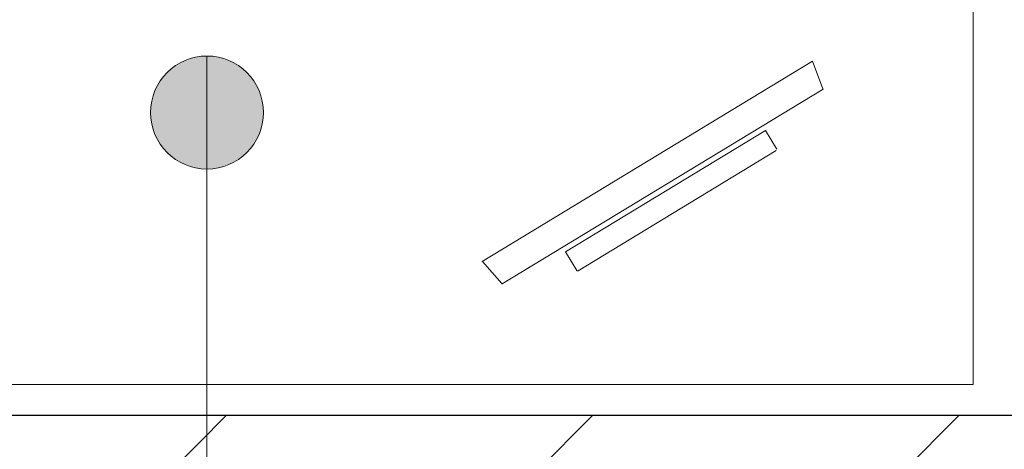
# Model space of a CAD drawing. Header units: millimetres. Extents: x 24385 to 79107, y -56478 to -23676.
# Tile 172 of 256: x 27099 to 27189, y -25946 to -25907. Entities that reach past the tile are written whole.
import ezdxf

# ---------------------------------------------------------------- set-up
doc = ezdxf.new("R2010")
doc.units = ezdxf.units.MM
doc.header["$LTSCALE"] = 2
for name, color, linetype, lineweight in [('0_OPIS', 7, 'Continuous', 13), ('3DPLAN_A_TABELKA POMIESZCZEŃ', 7, 'Continuous', 0), ('Opisy', 7, 'Continuous', 13)]:
    doc.layers.add(name, color=color, linetype=linetype, lineweight=lineweight)
for name, color, linetype in [('3DPLAN_A_KRESKOWANIE 1', 253, 'Continuous'), ('3DPLAN_A_OPIS', 8, 'Continuous'), ('3DPLAN_K_NOŚNA', 7, 'Continuous')]:
    doc.layers.add(name, color=color, linetype=linetype)
doc.layers.add('3DPLAN_A_OBWIEDNIA', color=6, linetype='Continuous', plot=False)
doc.layers.add('FURNITURE ZD 1 500', color=7, linetype='Continuous', lineweight=13, true_color=0x9fa8a5)
doc.styles.add('ARIAL', font='arial.ttf')

# ---------------------------------------------------------------- blocks, each defined once
blk = doc.blocks.new('kondygnacja -1')
at = {"layer": '3DPLAN_A_KRESKOWANIE 1'}
h = blk.add_hatch(dxfattribs=at)
h.set_pattern_fill('ANSI31', color=256, scale=7.5, style=0)
h.set_pattern_definition([(45, (23044.838, -26883.88), (-16.83798, 16.83798), [])])
h.paths.add_polyline_path([(31677.485, -24430.84), (30214.868, -24430.84), (30214.868, -24470.84), (30429.606, -24470.84), (30429.606, -24477.84), (30447.606, -24477.84), (30447.606, -24818.84), (30476.606, -24818.84), (30476.606, -24470.84), (31012.606, -24470.84), (31012.606, -24478.84), (31079.606, -24478.84), (31079.606, -24470.84), (31638.606, -24470.84), (31638.606, -25036.84), (31079.606, -25036.84), (31079.606, -25028.84), (31012.606, -25028.84), (31012.606, -25036.84), (30611.38, -25036.84), (30611.38, -25072.84), (31023.606, -25072.84), (31034.606, -25082.84), (31034.606, -25330.84), (31023.606, -25340.84), (30831.396, -25340.84, -0.038531), (30832.58, -25356.183), (30832.58, -25371.84), (31079.606, -25371.84), (31079.606, -25072.84), (31638.606, -25072.84), (31638.606, -25943.84), (30832.58, -25943.84), (30832.58, -26009.84), (31677.485, -26009.84)])
h.paths.add_polyline_path([(30682.606, -26009.84), (30832.58, -26009.84), (30832.58, -25943.84), (30760.606, -25943.84), (30760.606, -25454.668), (30735.606, -25464.584), (30735.606, -25943.84), (30682.606, -25943.84)])
h.paths.add_polyline_path([(30679.606, -25371.84), (30735.606, -25371.84), (30735.606, -25464.584), (30760.606, -25454.668), (30760.606, -25371.84), (30832.58, -25371.84), (30832.58, -25356.183, 0.038531), (30831.396, -25340.84), (30679.606, -25340.84)])
h.paths.add_polyline_path([(30355.83, -25371.84), (30425.606, -25371.84), (30425.606, -25379.84), (30463.606, -25379.84), (30463.606, -25424.739), (30471.606, -25424.739), (30471.606, -25395.84), (30533.606, -25395.84), (30533.606, -25371.84), (30576.606, -25371.84), (30576.606, -25341.84), (30472.606, -25341.84), (30472.606, -25326.84), (30427.606, -25326.84), (30427.606, -25341.84), (30355.83, -25341.84)])
h.paths.add_polyline_path([(30456.606, -25936.84), (30425.606, -25936.84), (30425.606, -25945.84), (30380.606, -25945.84), (30380.606, -26009.84), (30512.606, -26009.84), (30512.606, -25943.84), (30466.606, -25943.84), (30466.606, -25712.84), (30456.606, -25712.84)])
h.paths.add_polyline_path([(28888.606, -25941.84), (28888.606, -26009.84), (29013.606, -26009.84), (29013.606, -25941.84)])
h.paths.add_polyline_path([(28591.166, -26009.84), (28591.166, -25944.84), (28547.606, -25944.84), (28547.606, -26009.84)])
h.paths.add_polyline_path([(28624.606, -25870.534), (28654.797, -25870.534), (28654.797, -25924.534), (28624.606, -25924.534), (28624.606, -25944.84), (28591.166, -25944.84), (28591.166, -26009.84), (28713.606, -26009.84), (28713.606, -25941.84), (28672.606, -25941.84), (28672.606, -25932.84), (28657.606, -25932.84), (28657.606, -25716.84), (28624.606, -25716.84)])
h.paths.add_polyline_path([(28372.606, -25944.84), (28328.606, -25944.84), (28328.606, -25907.84), (28282.606, -25907.84), (28282.606, -25944.84), (28248.606, -25944.84), (28248.606, -26009.84), (28372.606, -26009.84)])
h.paths.add_polyline_path([(28092.606, -25563.84), (28054.606, -25563.84), (28054.606, -25383.84), (28067.602, -25383.84), (28067.606, -25375.84), (28340.606, -25375.84), (28340.606, -25341.84), (28070.606, -25341.84), (28070.606, -25332.84), (28030.606, -25332.84), (28030.606, -25395.598), (28048.707, -25395.598), (28048.707, -25449.598), (28030.606, -25449.598), (28030.606, -26009.84), (28073.606, -26009.84), (28073.606, -25944.84), (28054.606, -25944.84), (28054.606, -25668.84), (28092.606, -25668.84)])
h.paths.add_polyline_path([(27949.606, -25495.746), (27949.606, -25507.746), (27983.295, -25507.746), (27983.295, -25521.746), (27949.606, -25521.746), (27949.606, -25531.84), (27999.606, -25531.84), (27999.606, -25934.84), (27982.606, -25934.84), (27982.606, -25942.84), (27947.606, -25942.84), (27947.606, -26009.84), (28026.624, -26009.84), (28026.624, -25449.598), (27999.606, -25449.598), (27999.606, -25463.84), (27949.606, -25463.84), (27949.606, -25481.746), (27983.295, -25481.746), (27983.295, -25495.746)])
h.paths.add_polyline_path([(27982.606, -25361.84), (27952.606, -25361.84), (27952.606, -25332.84), (28026.624, -25332.84), (28026.624, -25395.598), (27999.606, -25395.598), (27999.606, -25377.84), (27982.606, -25377.84)])
h.paths.add_polyline_path([(26818.606, -25892.84), (26781.485, -25892.84), (26781.485, -26009.84), (26894.541, -26009.84), (26894.541, -25942.84), (26830.606, -25942.84), (26830.606, -25930.84), (26818.606, -25930.84)])
h.paths.add_polyline_path([(26894.541, -26009.84), (27115.936, -26009.84), (27115.936, -25942.84), (26894.541, -25942.84)])
h.paths.add_polyline_path([(27115.936, -25942.84), (27115.936, -26009.84), (27466.606, -26009.84), (27466.606, -25942.84), (27427.606, -25942.84), (27427.606, -25933.84), (27384.606, -25933.84), (27384.606, -25942.84)])
h.paths.add_polyline_path([(27641.606, -25942.84), (27641.606, -26009.84), (27802.606, -26009.84), (27802.606, -25942.84)])
h.paths.add_polyline_path([(30621.105, -25040.467), (30688.374, -25040.467), (30688.374, -25072.867), (30621.105, -25072.867)], flags=24)
at = {"layer": 'Opisy', "ltscale": 0.5}
h = blk.add_hatch(color=256, dxfattribs=at)
h.dxf.hatch_style = 1
h.paths.add_polyline_path([(27114.376, -25919.991), (27114.376, -25910.089, 0.73336)])
h.paths.add_polyline_path([(27114.376, -25910.089), (27114.376, -25919.991, 0.076465), (27115.936, -25920.231, 1.165591)])
at = {"layer": '3DPLAN_A_OBWIEDNIA'}
blk.add_lwpolyline([(26827.606, -25361.84), (26827.606, -25377.84), (26818.606, -25377.84), (26818.606, -25930.84), (26830.606, -25930.84), (26830.606, -25942.84), (27384.606, -25942.84)], dxfattribs=at)
at = {"layer": '3DPLAN_K_NOŚNA'}
blk.add_line((26830.606, -25942.84), (27384.606, -25942.84), dxfattribs=at)
at = {"layer": 'FURNITURE ZD 1 500', "lineweight": 0}
for p, q in [((27171.611, -25910.323), (27141.247, -25928.711)), ((27171.618, -25910.337), (27172.574, -25912.865)), ((27172.58, -25912.893), (27143.076, -25930.76)), ((27168.282, -25918.535), (27150.068, -25929.565)), ((27143.055, -25930.741), (27141.255, -25928.721))]:
    blk.add_line(p, q, dxfattribs=at)
blk.add_lwpolyline([(27045.891, -25940.015), (27186.371, -25940.015), (27186.371, -25870.015), (27045.891, -25870.015)], close=True, dxfattribs=at)
blk.add_lwpolyline([(27150.068, -25929.565, -0.414214), (27149.93, -25929.532), (27148.894, -25927.821), (27167.28, -25916.687), (27168.316, -25918.398, -0.09902)], format="xyb", dxfattribs=at)
for centre, start, end in [((27171.525, -25910.373), 20.70692, 38.99858), ((27172.48, -25912.9), 350.00301, 20.70692), ((27141.33, -25928.654), 207.28015, 221.68987), ((27143.129, -25930.675), 221.68987, 252.39378)]:
    blk.add_arc(centre, 0.1, start, end, dxfattribs=at)
at = {"layer": 'Opisy', "ltscale": 0.5}
blk.add_line((27115.936, -25909.849), (27115.936, -26041.444), dxfattribs=at)
blk.add_circle((27115.936, -25915.04), 5.191, dxfattribs=at)
at = {"layer": '3DPLAN_A_OPIS', "color": 1, "lineweight": 30, "style": 'ARIAL'}
for tag, p in [('PRZESUNIĘCIE_WEJŚCIA', (27655.165, -24535.333)), ('WYŁĄCZONE', (27007.179, -24723.982)), ('Z_OPRACOWANIA', (26996.84, -24746.417)), ('WYŁĄCZONE', (30803.053, -24760.867)), ('Z_OPRACOWANIA', (30792.713, -24783.301)), ('WYŁĄCZONE', (28894.898, -24826.593)), ('Z_OPRACOWANIA', (28884.559, -24849.027)), ('POWIĘKSZENIE_WEJŚCIA', (28313.679, -25144.412)), ('POWIĘKSZENIE_WEJŚCIA', (29600.622, -25191.363)), ('POWIĘKSZENIE_WEJŚCIA', (28011.449, -25235.417)), ('WYŁĄCZONE', (29754.423, -25678.169)), ('Z_OPRACOWANIA', (29744.084, -25700.603)), ('WYJŚCIE_EWAKUACYJNE', (27763.791, -26106.068))]:
    blk.add_attdef(tag, p, '', height=12, dxfattribs=at)
at = {"layer": '3DPLAN_A_OPIS', "color": 0, "lineweight": 30, "style": 'ARIAL'}
for tag, p in [('UGUL_1', (29350.296, -24586.012)), ('UGUL_2', (29622.921, -24586.012)), ('UGUL_3', (29833.15, -24586.012))]:
    blk.add_attdef(tag, p, '', height=12, dxfattribs=at)
at = {"layer": '3DPLAN_A_TABELKA POMIESZCZEŃ', "ltscale": 0.5, "style": 'ARIAL'}
for tag, p in [('KURTYNA', (27861.913, -26064.849)), ('POWIETRZNA', (27861.913, -26084.562))]:
    blk.add_attdef(tag, p, '', height=12, dxfattribs=at)

msp = doc.modelspace()

# ---------------------------------------------------------------- block references
at = {"layer": '0_OPIS'}
msp.add_blockref('kondygnacja -1', (0, 0), dxfattribs=at)

doc.saveas('drawing.dxf')
